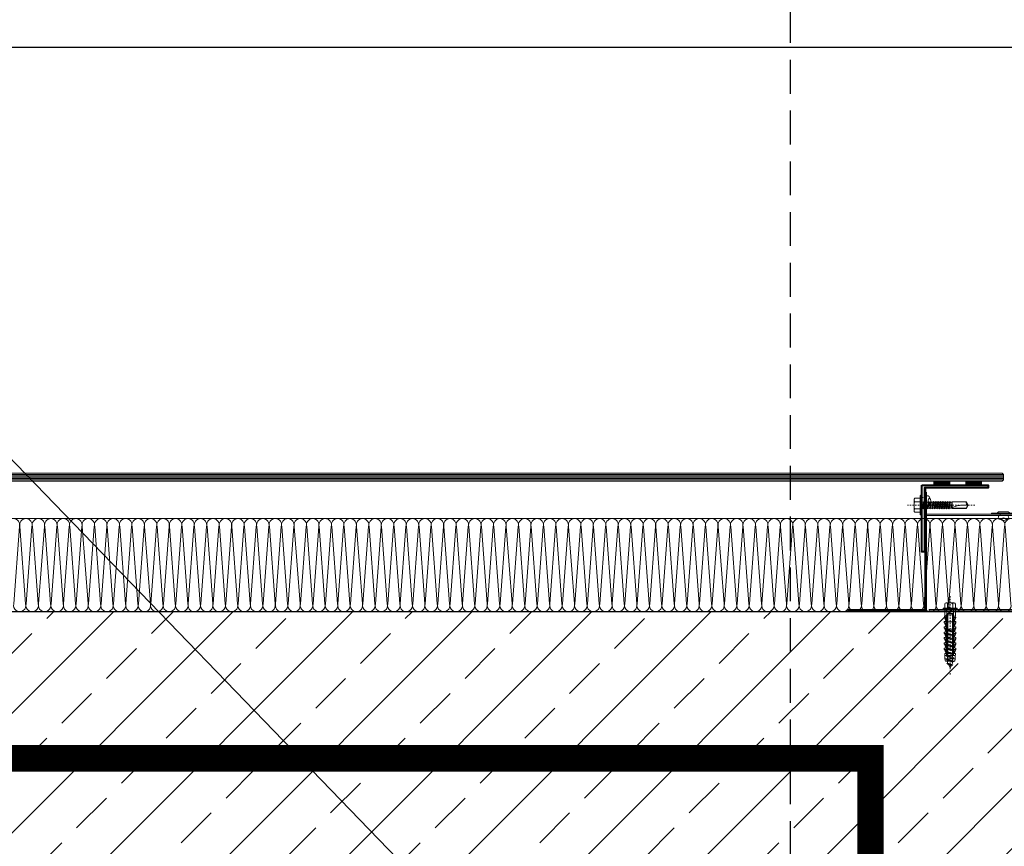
# Model space of a CAD drawing. Header units: millimetres. Extents: x -1256 to 4744, y -2264 to 706.
# Tile 17 of 62: x -131 to -57, y 182 to 244. Entities that reach past the tile are written whole.
import ezdxf
from ezdxf import colors
from ezdxf.entities.mleader import LeaderData, LeaderLine
from ezdxf.math import Vec2, Vec3

# ---------------------------------------------------------------- set-up
doc = ezdxf.new("R2010")
doc.units = ezdxf.units.MM
doc.header["$LTSCALE"] = 0.2
for name, pattern in [('03b018', [5.4, 2.16, -3.24]), ('10b018', [3.33, 2.16, -0.54, 0.09, -0.54]), ('DASHED', [19.05, 12.7, -6.35]), ('DASHEDX2', [1.5, 1, -0.5])]:
    doc.linetypes.add(name, pattern=pattern)
for name, color, linetype, lineweight in [('_MB_ocieplenie_0.09', 252, 'Continuous', 9), ('A-KOMENTWYM - DETAL', 30, 'Continuous', 5), ('ST_AE_GLAS_szraf', 252, 'Continuous', 0), ('ST_AE_GLAS_widok', 142, 'Continuous', 9), ('ST_AE_SYST_cienka', 27, 'Continuous', 15), ('ST_AE_SYST_szraf', 252, 'Continuous', 0), ('ST_AF_SHET', 7, 'Continuous', 0), ('ST_AF_SHET_cienka', 55, 'Continuous', 15), ('ST_SB_STEL', 7, 'Continuous', 0), ('ST_SF_FRAM', 7, 'Continuous', 0), ('ST_SF_FRAM_gruba', 132, 'Continuous', 40), ('ST_SJ_JOIN', 7, 'Continuous', 0), ('ST_SJ_JOIN_cienka', 57, 'Continuous', 15), ('ST_SJ_JOIN_przerywane', 9, '03b018', 5), ('ST_SJ_JOIN_szraf', 252, 'Continuous', 5)]:
    doc.layers.add(name, color=color, linetype=linetype, lineweight=lineweight)
doc.layers.add('_p.poż.', color=7, linetype='Continuous', true_color=0xf20000)
doc.layers.add('_pomoc', color=15, linetype='Continuous', plot=False)
doc.layers.add('A-opis', color=7, linetype='Continuous')
doc.layers.add('A-ściany', color=140, linetype='Continuous')
doc.layers.add('ST_SJ_JOIN_osie', color=1, linetype='10b018', lineweight=0, plot=False)
doc.styles.add('Arch-Dim', font='romans.shx', dxfattribs={"width": 0.75})
doc.styles.add('TXT', font='romans.shx', dxfattribs={"width": 0.7})
doc.dimstyles.new('1-50', dxfattribs={"dimtxt": 12, "dimasz": 8, "dimexe": 3, "dimexo": 0, "dimgap": 2, "dimtad": 1, "dimrnd": 0.5, "dimzin": 12, "dimdsep": 46, "dimtxsty": 'TXT', "dimblk": 'OBLIQUE', "dimcen": 0.125, "dimdle": 2, "dimclrd": 256, "dimclre": 256, "dimclrt": 7, "dimazin": 0, "dimtfac": 1, "dimtix": 1, "dimtmove": 1, "dimatfit": 2, "dimfxl": 3, "dimfxlon": 1, "dimtvp": 10, "dimtolj": 1, "dimtzin": 0, "dimarcsym": 0})

# ---------------------------------------------------------------- blocks, each defined once
blk = doc.blocks.new('_Oblique')
at = {"color": 0, "linetype": 'ByBlock', "lineweight": -2}
blk.add_line((-0.5, -0.5), (0.5, 0.5), dxfattribs=at)
blk = doc.blocks.new('*D6')
at = {"layer": 'A-KOMENTWYM - DETAL', "lineweight": -2}
for p, q in [((-430.9, 239.378), (-430.9, 245.378)), ((-43.5, 239.378), (-43.5, 245.378)), ((-432.9, 242.378), (-41.5, 242.378))]:
    blk.add_line(p, q, dxfattribs=at)
at = {"layer": 'Defpoints', "color": 0}
for p in [(-43.5, 242.378), (-430.9, 210.297), (-43.5, 210.356)]:
    blk.add_point(p, dxfattribs=at)
at = {"layer": 'A-KOMENTWYM - DETAL', "lineweight": -2, "xscale": 8, "yscale": 8, "zscale": 8, "rotation": 180}
blk.add_blockref('_Oblique', (-430.9, 242.378), dxfattribs=at)
at = {"layer": 'A-KOMENTWYM - DETAL', "lineweight": -2, "xscale": 8, "yscale": 8, "zscale": 8}
blk.add_blockref('_Oblique', (-43.5, 242.378), dxfattribs=at)
at = {"layer": 'A-KOMENTWYM - DETAL', "color": 7, "insert": (-237.2, 250.378), "char_height": 12, "attachment_point": 5, "style": 'TXT'}
blk.add_mtext('\\A1;387.5', dxfattribs=at)
blk = doc.blocks.new('_Dot')
at = {"color": 0, "linetype": 'ByBlock', "lineweight": -2}
blk.add_line((-0.5, 0), (-1, 0), dxfattribs=at)
at = {"color": 0, "linetype": 'ByBlock', "const_width": 0.5}
blk.add_lwpolyline([(-0.25, 0, 1), (0.25, 0, 1)], format="xyb", close=True, dxfattribs=at)
blk = doc.blocks.new('*U371')
at = {"layer": '_MB_ocieplenie_0.09', "flags": 128}
for points in [[(-4267.3, 31, 0.505403), (-4286.4, 5.1), (-4268.1, -242, -1.345402), (-4306.4, -242), (-4288.2, 5.1, 0.505403), (-4307.3, 31)], [(-4227.3, 31, 0.505403), (-4246.4, 5.1), (-4228.1, -242, -1.345402), (-4266.4, -242), (-4248.2, 5.1, 0.505403), (-4267.3, 31)], [(-4187.3, 31, 0.505403), (-4206.4, 5.1), (-4188.1, -242, -1.345402), (-4226.4, -242), (-4208.2, 5.1, 0.505403), (-4227.3, 31)], [(-4147.3, 31, 0.505403), (-4166.4, 5.1), (-4148.1, -242, -1.345402), (-4186.4, -242), (-4168.2, 5.1, 0.505403), (-4187.3, 31)], [(-4107.3, 31, 0.505403), (-4126.4, 5.1), (-4108.1, -242, -1.345402), (-4146.4, -242), (-4128.2, 5.1, 0.505403), (-4147.3, 31)], [(-4067.3, 31, 0.505403), (-4086.4, 5.1), (-4068.1, -242, -1.345402), (-4106.4, -242), (-4088.2, 5.1, 0.505403), (-4107.3, 31)], [(-4027.3, 31, 0.505403), (-4046.4, 5.1), (-4028.1, -242, -1.345402), (-4066.4, -242), (-4048.2, 5.1, 0.505403), (-4067.3, 31)], [(-3987.3, 31, 0.505403), (-4006.4, 5.1), (-3988.1, -242, -1.345402), (-4026.4, -242), (-4008.2, 5.1, 0.505403), (-4027.3, 31)], [(-3947.3, 31, 0.505403), (-3966.4, 5.1), (-3948.1, -242, -1.345402), (-3986.4, -242), (-3968.2, 5.1, 0.505403), (-3987.3, 31)], [(-3907.3, 31, 0.505403), (-3926.4, 5.1), (-3908.1, -242, -1.345402), (-3946.4, -242), (-3928.2, 5.1, 0.505403), (-3947.3, 31)], [(-3867.3, 31, 0.505403), (-3886.4, 5.1), (-3868.1, -242, -1.345402), (-3906.4, -242), (-3888.2, 5.1, 0.505403), (-3907.3, 31)], [(-3827.3, 31, 0.505403), (-3846.4, 5.1), (-3828.1, -242, -1.345402), (-3866.4, -242), (-3848.2, 5.1, 0.505403), (-3867.3, 31)], [(-3787.3, 31, 0.505403), (-3806.4, 5.1), (-3788.1, -242, -1.345402), (-3826.4, -242), (-3808.2, 5.1, 0.505403), (-3827.3, 31)], [(-3747.3, 31, 0.505403), (-3766.4, 5.1), (-3748.1, -242, -1.345402), (-3786.4, -242), (-3768.2, 5.1, 0.505403), (-3787.3, 31)], [(-3707.3, 31, 0.505403), (-3726.4, 5.1), (-3708.1, -242, -1.345402), (-3746.4, -242), (-3728.2, 5.1, 0.505403), (-3747.3, 31)], [(-3667.3, 31, 0.505403), (-3686.4, 5.1), (-3668.1, -242, -1.345402), (-3706.4, -242), (-3688.2, 5.1, 0.505403), (-3707.3, 31)], [(-3627.3, 31, 0.505403), (-3646.4, 5.1), (-3628.1, -242, -1.345402), (-3666.4, -242), (-3648.2, 5.1, 0.505403), (-3667.3, 31)], [(-3587.3, 31, 0.505403), (-3606.4, 5.1), (-3588.1, -242, -1.345402), (-3626.4, -242), (-3608.2, 5.1, 0.505403), (-3627.3, 31)], [(-3547.3, 31, 0.505403), (-3566.4, 5.1), (-3548.1, -242, -1.345402), (-3586.4, -242), (-3568.2, 5.1, 0.505403), (-3587.3, 31)], [(-3507.3, 31, 0.505403), (-3526.4, 5.1), (-3508.1, -242, -1.345402), (-3546.4, -242), (-3528.2, 5.1, 0.505403), (-3547.3, 31)], [(-3467.3, 31, 0.505403), (-3486.4, 5.1), (-3468.1, -242, -1.345402), (-3506.4, -242), (-3488.2, 5.1, 0.505403), (-3507.3, 31)], [(-3427.3, 31, 0.505403), (-3446.4, 5.1), (-3428.1, -242, -1.345402), (-3466.4, -242), (-3448.2, 5.1, 0.505403), (-3467.3, 31)], [(-3387.3, 31, 0.505403), (-3406.4, 5.1), (-3388.1, -242, -1.345402), (-3426.4, -242), (-3408.2, 5.1, 0.505403), (-3427.3, 31)], [(-3347.3, 31, 0.505403), (-3366.4, 5.1), (-3348.1, -242, -1.345402), (-3386.4, -242), (-3368.2, 5.1, 0.505403), (-3387.3, 31)], [(-3307.3, 31, 0.505403), (-3326.4, 5.1), (-3308.1, -242, -1.345402), (-3346.4, -242), (-3328.2, 5.1, 0.505403), (-3347.3, 31)], [(-3267.3, 31, 0.505403), (-3286.4, 5.1), (-3268.1, -242, -1.345402), (-3306.4, -242), (-3288.2, 5.1, 0.505403), (-3307.3, 31)], [(-3227.3, 31, 0.505403), (-3246.4, 5.1), (-3228.1, -242, -1.345402), (-3266.4, -242), (-3248.2, 5.1, 0.505403), (-3267.3, 31)], [(-3187.3, 31, 0.505403), (-3206.4, 5.1), (-3188.1, -242, -1.345402), (-3226.4, -242), (-3208.2, 5.1, 0.505403), (-3227.3, 31)], [(-3147.3, 31, 0.505403), (-3166.4, 5.1), (-3148.1, -242, -1.345402), (-3186.4, -242), (-3168.2, 5.1, 0.505403), (-3187.3, 31)], [(-3107.3, 31, 0.505403), (-3126.4, 5.1), (-3108.1, -242, -1.345402), (-3146.4, -242), (-3128.2, 5.1, 0.505403), (-3147.3, 31)], [(-3067.3, 31, 0.505403), (-3086.4, 5.1), (-3068.1, -242, -1.345402), (-3106.4, -242), (-3088.2, 5.1, 0.505403), (-3107.3, 31)], [(-3027.3, 31, 0.505403), (-3046.4, 5.1), (-3028.1, -242, -1.345402), (-3066.4, -242), (-3048.2, 5.1, 0.505403), (-3067.3, 31)], [(-2987.3, 31, 0.505403), (-3006.4, 5.1), (-2988.1, -242, -1.345402), (-3026.4, -242), (-3008.2, 5.1, 0.505403), (-3027.3, 31)], [(-2947.3, 31, 0.505403), (-2966.4, 5.1), (-2948.1, -242, -1.345402), (-2986.4, -242), (-2968.2, 5.1, 0.505403), (-2987.3, 31)], [(-2907.3, 31, 0.505403), (-2926.4, 5.1), (-2908.1, -242, -1.345402), (-2946.4, -242), (-2928.2, 5.1, 0.505403), (-2947.3, 31)], [(-2867.3, 31, 0.505403), (-2886.4, 5.1), (-2868.1, -242, -1.345402), (-2906.4, -242), (-2888.2, 5.1, 0.505403), (-2907.3, 31)], [(-2827.3, 31, 0.505403), (-2846.4, 5.1), (-2828.1, -242, -1.345402), (-2866.4, -242), (-2848.2, 5.1, 0.505403), (-2867.3, 31)], [(-2787.3, 31, 0.505403), (-2806.4, 5.1), (-2788.1, -242, -1.345402), (-2826.4, -242), (-2808.2, 5.1, 0.505403), (-2827.3, 31)], [(-2747.3, 31, 0.505403), (-2766.4, 5.1), (-2748.1, -242, -1.345402), (-2786.4, -242), (-2768.2, 5.1, 0.505403), (-2787.3, 31)], [(-2707.3, 31, 0.505403), (-2726.4, 5.1), (-2708.1, -242, -1.345402), (-2746.4, -242), (-2728.2, 5.1, 0.505403), (-2747.3, 31)], [(-2667.3, 31, 0.505403), (-2686.4, 5.1), (-2668.1, -242, -1.345402), (-2706.4, -242), (-2688.2, 5.1, 0.505403), (-2707.3, 31)], [(-2627.3, 31, 0.505403), (-2646.4, 5.1), (-2628.1, -242, -1.345402), (-2666.4, -242), (-2648.2, 5.1, 0.505403), (-2667.3, 31)], [(-2587.3, 31, 0.505403), (-2606.4, 5.1), (-2588.1, -242, -1.345402), (-2626.4, -242), (-2608.2, 5.1, 0.505403), (-2627.3, 31)], [(-2547.3, 31, 0.505403), (-2566.4, 5.1), (-2548.1, -242, -1.345402), (-2586.4, -242), (-2568.2, 5.1, 0.505403), (-2587.3, 31)], [(-2507.3, 31, 0.505403), (-2526.4, 5.1), (-2508.1, -242, -1.345402), (-2546.4, -242), (-2528.2, 5.1, 0.505403), (-2547.3, 31)], [(-2467.3, 31, 0.505403), (-2486.4, 5.1), (-2468.1, -242, -1.345402), (-2506.4, -242), (-2488.2, 5.1, 0.505403), (-2507.3, 31)], [(-2427.3, 31, 0.505403), (-2446.4, 5.1), (-2428.1, -242, -1.345402), (-2466.4, -242), (-2448.2, 5.1, 0.505403), (-2467.3, 31)], [(-2387.3, 31, 0.505403), (-2406.4, 5.1), (-2388.1, -242, -1.345402), (-2426.4, -242), (-2408.2, 5.1, 0.505403), (-2427.3, 31)], [(-2347.3, 31, 0.505403), (-2366.4, 5.1), (-2348.1, -242, -1.345402), (-2386.4, -242), (-2368.2, 5.1, 0.505403), (-2387.3, 31)], [(-2307.3, 31, 0.505403), (-2326.4, 5.1), (-2308.1, -242, -1.345402), (-2346.4, -242), (-2328.2, 5.1, 0.505403), (-2347.3, 31)], [(-2267.3, 31, 0.505403), (-2286.4, 5.1), (-2268.1, -242, -1.345402), (-2306.4, -242), (-2288.2, 5.1, 0.505403), (-2307.3, 31)], [(-2227.3, 31, 0.505403), (-2246.4, 5.1), (-2228.1, -242, -1.345402), (-2266.4, -242), (-2248.2, 5.1, 0.505403), (-2267.3, 31)], [(-2187.3, 31, 0.505403), (-2206.4, 5.1), (-2188.1, -242, -1.345402), (-2226.4, -242), (-2208.2, 5.1, 0.505403), (-2227.3, 31)], [(-2147.3, 31, 0.505403), (-2166.4, 5.1), (-2148.1, -242, -1.345402), (-2186.4, -242), (-2168.2, 5.1, 0.505403), (-2187.3, 31)], [(-2107.3, 31, 0.505403), (-2126.4, 5.1), (-2108.1, -242, -1.345402), (-2146.4, -242), (-2128.2, 5.1, 0.505403), (-2147.3, 31)], [(-2067.3, 31, 0.505403), (-2086.4, 5.1), (-2068.1, -242, -1.345402), (-2106.4, -242), (-2088.2, 5.1, 0.505403), (-2107.3, 31)], [(-2027.3, 31, 0.505403), (-2046.4, 5.1), (-2028.1, -242, -1.345402), (-2066.4, -242), (-2048.2, 5.1, 0.505403), (-2067.3, 31)], [(-1987.3, 31, 0.505403), (-2006.4, 5.1), (-1988.1, -242, -1.345402), (-2026.4, -242), (-2008.2, 5.1, 0.505403), (-2027.3, 31)], [(-1947.3, 31, 0.505403), (-1966.4, 5.1), (-1948.1, -242, -1.345402), (-1986.4, -242), (-1968.2, 5.1, 0.505403), (-1987.3, 31)], [(-1907.3, 31, 0.505403), (-1926.4, 5.1), (-1908.1, -242, -1.345402), (-1946.4, -242), (-1928.2, 5.1, 0.505403), (-1947.3, 31)], [(-1867.3, 31, 0.505403), (-1886.4, 5.1), (-1868.1, -242, -1.345402), (-1906.4, -242), (-1888.2, 5.1, 0.505403), (-1907.3, 31)], [(-1827.3, 31, 0.505403), (-1846.4, 5.1), (-1828.1, -242, -1.345402), (-1866.4, -242), (-1848.2, 5.1, 0.505403), (-1867.3, 31)], [(-1787.3, 31, 0.505403), (-1806.4, 5.1), (-1788.1, -242, -1.345402), (-1826.4, -242), (-1808.2, 5.1, 0.505403), (-1827.3, 31)], [(-1747.3, 31, 0.505403), (-1766.4, 5.1), (-1748.1, -242, -1.345402), (-1786.4, -242), (-1768.2, 5.1, 0.505403), (-1787.3, 31)], [(-1707.3, 31, 0.505403), (-1726.4, 5.1), (-1708.1, -242, -1.345402), (-1746.4, -242), (-1728.2, 5.1, 0.505403), (-1747.3, 31)], [(-1667.3, 31, 0.505403), (-1686.4, 5.1), (-1668.1, -242, -1.345402), (-1706.4, -242), (-1688.2, 5.1, 0.505403), (-1707.3, 31)], [(-1627.3, 31, 0.505403), (-1646.4, 5.1), (-1628.1, -242, -1.345402), (-1666.4, -242), (-1648.2, 5.1, 0.505403), (-1667.3, 31)], [(-1587.3, 31, 0.505403), (-1606.4, 5.1), (-1588.1, -242, -1.345402), (-1626.4, -242), (-1608.2, 5.1, 0.505403), (-1627.3, 31)], [(-1547.3, 31, 0.505403), (-1566.4, 5.1), (-1548.1, -242, -1.345402), (-1586.4, -242), (-1568.2, 5.1, 0.505403), (-1587.3, 31)], [(-1507.3, 31, 0.505403), (-1526.4, 5.1), (-1508.1, -242, -1.345402), (-1546.4, -242), (-1528.2, 5.1, 0.505403), (-1547.3, 31)], [(-1467.3, 31, 0.505403), (-1486.4, 5.1), (-1468.1, -242, -1.345402), (-1506.4, -242), (-1488.2, 5.1, 0.505403), (-1507.3, 31)], [(-1427.3, 31, 0.505403), (-1446.4, 5.1), (-1428.1, -242, -1.345402), (-1466.4, -242), (-1448.2, 5.1, 0.505403), (-1467.3, 31)], [(-1387.3, 31, 0.505403), (-1406.4, 5.1), (-1388.1, -242, -1.345402), (-1426.4, -242), (-1408.2, 5.1, 0.505403), (-1427.3, 31)], [(-1347.3, 31, 0.505403), (-1366.4, 5.1), (-1348.1, -242, -1.345402), (-1386.4, -242), (-1368.2, 5.1, 0.505403), (-1387.3, 31)], [(-1307.3, 31, 0.505403), (-1326.4, 5.1), (-1308.1, -242, -1.345402), (-1346.4, -242), (-1328.2, 5.1, 0.505403), (-1347.3, 31)], [(-1267.3, 31, 0.505403), (-1286.4, 5.1), (-1268.1, -242, -1.345402), (-1306.4, -242), (-1288.2, 5.1, 0.505403), (-1307.3, 31)], [(-1227.3, 31, 0.505403), (-1246.4, 5.1), (-1228.1, -242, -1.345402), (-1266.4, -242), (-1248.2, 5.1, 0.505403), (-1267.3, 31)], [(-1187.3, 31, 0.505403), (-1206.4, 5.1), (-1188.1, -242, -1.345402), (-1226.4, -242), (-1208.2, 5.1, 0.505403), (-1227.3, 31)], [(-1147.3, 31, 0.505403), (-1166.4, 5.1), (-1148.1, -242, -1.345402), (-1186.4, -242), (-1168.2, 5.1, 0.505403), (-1187.3, 31)], [(-1107.3, 31, 0.505403), (-1126.4, 5.1), (-1108.1, -242, -1.345402), (-1146.4, -242), (-1128.2, 5.1, 0.505403), (-1147.3, 31)]]:
    blk.add_lwpolyline(points, format="xyb", dxfattribs=at)
blk = doc.blocks.new('nit_5x12__L-1.8')
at = {"layer": 'ST_SJ_JOIN_cienka'}
blk.add_lwpolyline([(-4.75, 0), (4.75, 0, 0.12691), (3.62, 1.13), (-3.62, 1.13, 0.114214)], format="xyb", close=True, dxfattribs=at)
blk.add_lwpolyline([(-4.75, 0), (4.75, 0, 0.12691), (3.62, 1.13), (-3.62, 1.13, 0.114214)], format="xyb", close=True, dxfattribs=at)
blk.add_lwpolyline([(-3.26, -1.8), (3.26, -1.8)], dxfattribs=at)
blk.add_lwpolyline([(-3.26, -1.8), (3.26, -1.8)], dxfattribs=at)
blk.add_lwpolyline([(2.3, -4.7, 0.507087), (-2.3, -4.7)], format="xyb", dxfattribs=at)
blk.add_lwpolyline([(2.3, -4.7, 0.507087), (-2.3, -4.7)], format="xyb", dxfattribs=at)
for centre, radius, start, end in [((-2.3, -3.09), 1.61, 126.67371, 269.99999), ((-2.3, -3.09), 1.61, 126.67371, 269.99999), ((0, -1.82), 3.69, 231.38179, 308.6182), ((0, -1.82), 3.69, 231.38179, 308.6182), ((2.3, -3.09), 1.61, 270.00001, 53.32629), ((2.3, -3.09), 1.61, 270.00001, 53.32629)]:
    blk.add_arc(centre, radius, start, end, dxfattribs=at)
at = {"layer": 'ST_SJ_JOIN_przerywane', "ltscale": 0.1}
blk.add_lwpolyline([(-2.5, -1.8), (2.5, -1.8), (2.5, 0), (-2.5, 0)], close=True, dxfattribs=at)
blk.add_lwpolyline([(-2.5, -1.8), (2.5, -1.8), (2.5, 0), (-2.5, 0)], close=True, dxfattribs=at)
blk = doc.blocks.new('nit_5x12__L-3')
at = {"layer": 'ST_SJ_JOIN_cienka'}
blk.add_lwpolyline([(0, -4.75), (0, 4.75, 0.12691), (-1.13, 3.62), (-1.13, -3.62, 0.114214)], format="xyb", close=True, dxfattribs=at)
blk.add_lwpolyline([(0, -4.75), (0, 4.75, 0.12691), (-1.13, 3.62), (-1.13, -3.62, 0.114214)], format="xyb", close=True, dxfattribs=at)
blk.add_lwpolyline([(3, -3.26), (3, 3.26)], dxfattribs=at)
blk.add_lwpolyline([(3, -3.26), (3, 3.26)], dxfattribs=at)
blk.add_lwpolyline([(5.9, 2.3, 0.507087), (5.9, -2.3)], format="xyb", dxfattribs=at)
blk.add_lwpolyline([(5.9, 2.3, 0.507087), (5.9, -2.3)], format="xyb", dxfattribs=at)
for centre, radius, start, end in [((4.29, 2.3), 1.61, 0.00001, 143.32629), ((4.29, 2.3), 1.61, 0.00001, 143.32629), ((3.02, 0), 3.69, 321.38179, 38.6182), ((3.02, 0), 3.69, 321.38179, 38.6182), ((4.29, -2.3), 1.61, 216.67371, 359.99999), ((4.29, -2.3), 1.61, 216.67371, 359.99999)]:
    blk.add_arc(centre, radius, start, end, dxfattribs=at)
at = {"layer": 'ST_SJ_JOIN_przerywane', "ltscale": 0.1}
blk.add_lwpolyline([(3, -2.5), (3, 2.5), (0, 2.5), (0, -2.5)], close=True, dxfattribs=at)
blk.add_lwpolyline([(3, -2.5), (3, 2.5), (0, 2.5), (0, -2.5)], close=True, dxfattribs=at)
blk = doc.blocks.new('OA.02_rzut')
at = {"layer": 'ST_AF_SHET_cienka'}
for points in [[(8, 24.8), (-9.8, 24.8, 0.414214), (-11.8, 22.8), (-11.8, -4, -0.414214), (-13, -5.2), (-263.2, -5.2, -0.414214), (-264.4, -4), (-264.4, 87.41), (-265.2, 87.41), (-265.2, -4, 0.414214), (-263.2, -6), (-13, -6, 0.414214), (-11, -4), (-11, 22.8, -0.414214), (-9.8, 24), (8, 24)], [(56.5, 25.8), (-11.8, 25.8), (-11.8, 24.8), (56.5, 24.8, -0.414214), (57.5, 23.8), (57.5, 5.8), (58.5, 5.8), (58.5, 23.8, 0.414214)]]:
    blk.add_lwpolyline(points, format="xyb", close=True, dxfattribs=at)
at = {"layer": 'ST_SJ_JOIN', "xscale": -1, "rotation": 179.9999999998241}
blk.add_blockref('nit_5x12__L-1.8', (-0.9, 24), dxfattribs=at)
at = {"layer": 'ST_SJ_JOIN', "rotation": 180}
blk.add_blockref('nit_5x12__L-3', (60.5, 14.8), dxfattribs=at)
blk = doc.blocks.new('wkret_samowiercacy_JT2-12_5.5x35')
at = {"layer": 'ST_SJ_JOIN_cienka'}
for p, q in [((-35, 0), (-33.62, 2.56)), ((-35, 0), (-33.62, -2.56)), ((-33.62, 2.56), (-22.88, 2.56)), ((-22.63, 2.25), (-23.52, 2.25)), ((-22.29, 2.25), (-22.88, 2.56)), ((-20.85, 2.25), (-22.29, 2.25)), ((-20.85, 2.25), (-20.32, 2.75)), ((-19.97, 2.25), (-20.32, 2.75)), ((-19.08, 2.25), (-19.97, 2.25)), ((-19.08, 2.25), (-18.55, 2.75)), ((-18.19, 2.25), (-18.55, 2.75)), ((-17.3, 2.25), (-18.19, 2.25)), ((-17.3, 2.25), (-16.77, 2.75)), ((-16.42, 2.25), (-16.77, 2.75)), ((-15.53, 2.25), (-16.42, 2.25)), ((-15.53, 2.25), (-15, 2.75)), ((-14.64, 2.25), (-15, 2.75)), ((-13.76, 2.25), (-14.64, 2.25)), ((-13.76, 2.25), (-13.22, 2.75)), ((-12.87, 2.25), (-13.22, 2.75)), ((-11.98, 2.25), (-12.87, 2.25)), ((-11.98, 2.25), (-11.45, 2.75)), ((-11.09, 2.25), (-11.45, 2.75)), ((-10.21, 2.25), (-11.09, 2.25)), ((-10.21, 2.25), (-9.68, 2.75)), ((-9.32, 2.25), (-9.68, 2.75)), ((-8.43, 2.25), (-9.32, 2.25)), ((-8.43, 2.25), (-7.9, 2.75)), ((-7.54, 2.25), (-7.9, 2.75)), ((-6.66, 2.25), (-7.54, 2.25)), ((-6.66, 2.25), (-6.13, 2.75)), ((-5.77, 2.25), (-6.13, 2.75)), ((-4.88, 2.25), (-5.77, 2.25)), ((-4.88, 2.25), (-4.35, 2.75)), ((-3.99, 2.25), (-4.35, 2.75)), ((-3.11, 2.25), (-3.99, 2.25)), ((-3.11, 2.25), (-2.58, 2.75)), ((-2.22, 2.25), (-2.58, 2.75)), ((-1.33, 2.25), (-2.22, 2.25)), ((-1.33, 2.25), (-0.8, 2.75)), ((-0.44, 2.25), (-0.8, 2.75)), ((0, 2.25), (-0.44, 2.25)), ((5.78, 3.97), (5.78, -3.97)), ((-33.62, -2.56), (-22.88, -2.55)), ((-22.29, -2.25), (-22.88, -2.55)), ((-21.63, -2.25), (-22.29, -2.25)), ((-21.28, -2.75), (-21.63, -2.25)), ((-21.28, -2.75), (-20.75, -2.25)), ((-19.86, -2.25), (-20.75, -2.25)), ((-19.5, -2.75), (-19.86, -2.25)), ((-19.5, -2.75), (-18.97, -2.25)), ((-18.08, -2.25), (-18.97, -2.25)), ((-17.73, -2.75), (-18.08, -2.25)), ((-17.73, -2.75), (-17.2, -2.25)), ((-16.31, -2.25), (-17.2, -2.25)), ((-15.95, -2.75), (-16.31, -2.25)), ((-15.95, -2.75), (-15.42, -2.25)), ((-14.53, -2.25), (-15.42, -2.25)), ((-14.18, -2.75), (-14.53, -2.25)), ((-14.18, -2.75), (-13.65, -2.25)), ((-12.76, -2.25), (-13.65, -2.25)), ((-12.4, -2.75), (-12.76, -2.25)), ((-12.4, -2.75), (-11.87, -2.25)), ((-10.98, -2.25), (-11.87, -2.25)), ((-10.63, -2.75), (-10.98, -2.25)), ((-10.63, -2.75), (-10.1, -2.25)), ((-9.21, -2.25), (-10.1, -2.25)), ((-8.85, -2.75), (-9.21, -2.25)), ((-8.85, -2.75), (-8.32, -2.25)), ((-7.44, -2.25), (-8.32, -2.25)), ((-7.08, -2.75), (-7.44, -2.25)), ((-7.08, -2.75), (-6.55, -2.25)), ((-5.66, -2.25), (-6.55, -2.25)), ((-5.3, -2.75), (-5.66, -2.25)), ((-5.3, -2.75), (-4.77, -2.25)), ((-3.89, -2.25), (-4.77, -2.25)), ((-3.53, -2.75), (-3.89, -2.25)), ((-3.53, -2.75), (-3, -2.25)), ((-2.11, -2.25), (-3, -2.25)), ((-1.75, -2.75), (-2.11, -2.25)), ((-1.75, -2.75), (-1.22, -2.25)), ((0, -2.25), (-1.22, -2.25))]:
    blk.add_line(p, q, dxfattribs=at)
blk.add_lwpolyline([(0, -7.25), (1.28, -7.25), (1.28, 7.25), (0, 7.25)], close=True, dxfattribs=at)
blk.add_lwpolyline([(1.28, -2.65), (5.32, -2.65, -0.343146), (5.32, -5.29), (1.28, -5.29), (1.28, 5.29), (5.32, 5.29, -0.343146), (5.32, 2.65), (1.28, 2.65)], format="xyb", dxfattribs=at)
blk.add_arc((-2.16, 0), 7.94, 340.52877, 19.47123, dxfattribs=at)
at = {"layer": 'ST_SJ_JOIN_osie'}
blk.add_line((-40, 0), (10.78, 0), dxfattribs=at)
at = {"layer": 'ST_SJ_JOIN_szraf'}
for p, q in [((-34.66, -0.05), (-33.45, 2.25)), ((-33.45, 2.25), (-33.62, 2.56)), ((-33.45, 2.25), (-22.29, 2.25)), ((-22.88, -2.55), (-21.87, 2.25)), ((-22.09, 2.14), (-22.88, -2.55)), ((-22.88, -2.55), (-22.32, 2.03)), ((-22.88, -2.55), (-22.6, 1.91)), ((-22.88, -2.55), (-22.88, 1.78)), ((-21.63, -2.25), (-20.85, 2.25)), ((-21.28, -2.75), (-20.32, 2.75)), ((-20.75, -2.25), (-19.97, 2.25)), ((-19.86, -2.25), (-19.08, 2.25)), ((-19.5, -2.75), (-18.55, 2.75)), ((-18.97, -2.25), (-18.19, 2.25)), ((-18.08, -2.25), (-17.3, 2.25)), ((-17.73, -2.75), (-16.77, 2.75)), ((-17.2, -2.25), (-16.42, 2.25)), ((-16.31, -2.25), (-15.53, 2.25)), ((-15.95, -2.75), (-15, 2.75)), ((-15.42, -2.25), (-14.64, 2.25)), ((-14.53, -2.25), (-13.76, 2.25)), ((-14.18, -2.75), (-13.22, 2.75)), ((-13.65, -2.25), (-12.87, 2.25)), ((-12.76, -2.25), (-11.98, 2.25)), ((-12.4, -2.75), (-11.45, 2.75)), ((-11.87, -2.25), (-11.09, 2.25)), ((-10.98, -2.25), (-10.21, 2.25)), ((-10.63, -2.75), (-9.68, 2.75)), ((-10.1, -2.25), (-9.32, 2.25)), ((-9.21, -2.25), (-8.43, 2.25)), ((-8.85, -2.75), (-7.9, 2.75)), ((-8.32, -2.25), (-7.54, 2.25)), ((-7.44, -2.25), (-6.66, 2.25)), ((-7.08, -2.75), (-6.13, 2.75)), ((-6.55, -2.25), (-5.77, 2.25)), ((-5.66, -2.25), (-4.88, 2.25)), ((-5.3, -2.75), (-4.35, 2.75)), ((-4.77, -2.25), (-3.99, 2.25)), ((-3.89, -2.25), (-3.11, 2.25)), ((-3.53, -2.75), (-2.58, 2.75)), ((-3, -2.25), (-2.22, 2.25)), ((-2.11, -2.25), (-1.33, 2.25)), ((-1.75, -2.75), (-0.8, 2.75)), ((-1.22, -2.25), (-0.44, 2.25))]:
    blk.add_line(p, q, dxfattribs=at)
for centre, radius, start, end in [((-32.2, 23.14), 23.31, 263.11113, 296.33116), ((-35.14, -1.73), 1.73, 331.47195, 85.22178)]:
    blk.add_arc(centre, radius, start, end, dxfattribs=at)
blk = doc.blocks.new('SA.02_rzut')
at = {"layer": 'ST_AE_SYST_szraf'}
h = blk.add_hatch(dxfattribs=at)
h.set_pattern_fill('ANSI37', color=256, scale=0.25)
h.set_pattern_definition([(45, (-488652.4619, 545374.10935), (-0.5612660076, 0.5612660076), []), (135, (-488652.4619, 545374.10935), (-0.5612660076, -0.5612660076), [])])
h.paths.add_polyline_path([(8, 0), (8, -3), (20, -3), (20, 0)])
h = blk.add_hatch(dxfattribs=at)
h.set_pattern_fill('ANSI37', color=256, scale=0.25)
h.paths.add_polyline_path([(32, 0), (32, -3), (44, -3), (44, 0)])
at = {"layer": 'ST_AE_SYST_cienka'}
for points in [[(8, 0), (20, 0), (20, -3), (8, -3)], [(44, 0), (32, 0), (32, -3), (44, -3)]]:
    blk.add_lwpolyline(points, close=True, dxfattribs=at)
at = {"layer": 'ST_SF_FRAM_gruba'}
blk.add_lwpolyline([(-1, 0), (49, 0), (49, 2), (1, 2), (1, 50), (-1, 50), (-1, 0), (-1, 0), (-1, 0)], close=True, dxfattribs=at)
at = {"layer": 'ST_SJ_JOIN', "xscale": -1}
blk.add_blockref('wkret_samowiercacy_JT2-12_5.5x35', (-1, 15), dxfattribs=at)
blk = doc.blocks.new('wkret_5x45_DIN571')
at = {"layer": 'ST_SJ_JOIN_cienka'}
for p, q in [((-45, 0), (-43.02, 0.99)), ((-43.01, 0.97), (-42.9, 2.1)), ((-42.9, 2.1), (-42.27, 1.37)), ((-42.27, 1.37), (-41.35, 1.83)), ((-40.54, 1.83), (-41.35, 1.83)), ((-40.54, 1.83), (-40.2, 2.75)), ((-40.2, 2.75), (-39.54, 1.83)), ((-37.75, 1.83), (-39.54, 1.83)), ((-37.75, 1.83), (-37.41, 2.75)), ((-37.41, 2.75), (-36.75, 1.83)), ((-34.95, 1.83), (-36.75, 1.83)), ((-34.95, 1.83), (-34.61, 2.75)), ((-34.61, 2.75), (-33.96, 1.83)), ((-32.16, 1.83), (-33.96, 1.83)), ((-32.16, 1.83), (-31.82, 2.75)), ((-31.82, 2.75), (-31.17, 1.83)), ((-29.37, 1.83), (-31.17, 1.83)), ((-29.37, 1.83), (-29.03, 2.75)), ((-29.03, 2.75), (-28.37, 1.83)), ((-26.58, 1.83), (-28.37, 1.83)), ((-26.58, 1.83), (-26.24, 2.75)), ((-26.24, 2.75), (-25.58, 1.83)), ((-23.78, 1.83), (-25.58, 1.83)), ((-23.78, 1.83), (-23.44, 2.75)), ((-23.44, 2.75), (-22.79, 1.83)), ((-20.99, 1.83), (-22.79, 1.83)), ((-20.99, 1.83), (-20.65, 2.75)), ((-20.65, 2.75), (-19.99, 1.83)), ((-18.2, 1.83), (-19.99, 1.83)), ((-18.2, 1.83), (-17.86, 2.75)), ((-17.86, 2.75), (-17.2, 1.83)), ((-15.85, 1.83), (-17.2, 1.83)), ((-15.85, 2), (-15.35, 2.5)), ((-15.85, -2), (-15.85, 2)), ((-15.35, 2.5), (0, 2.5)), ((2.98, 4), (0, 4)), ((0, -4), (0, 4)), ((2.98, 2), (0, 2)), ((3.88, -3), (3.88, 3)), ((-45, 0), (-42.42, -1.29)), ((-41.66, -2.46), (-42.42, -1.29)), ((-41.43, -1.79), (-41.66, -2.46)), ((-41.43, -1.79), (-41.35, -1.83)), ((-39.37, -1.83), (-41.35, -1.83)), ((-38.71, -2.75), (-39.37, -1.83)), ((-38.37, -1.83), (-38.71, -2.75)), ((-36.57, -1.83), (-38.37, -1.83)), ((-35.92, -2.75), (-36.57, -1.83)), ((-35.58, -1.83), (-35.92, -2.75)), ((-33.78, -1.83), (-35.58, -1.83)), ((-33.12, -2.75), (-33.78, -1.83)), ((-32.78, -1.83), (-33.12, -2.75)), ((-30.99, -1.83), (-32.78, -1.83)), ((-30.33, -2.75), (-30.99, -1.83)), ((-29.99, -1.83), (-30.33, -2.75)), ((-28.19, -1.83), (-29.99, -1.83)), ((-27.54, -2.75), (-28.19, -1.83)), ((-27.2, -1.83), (-27.54, -2.75)), ((-25.4, -1.83), (-27.2, -1.83)), ((-24.74, -2.75), (-25.4, -1.83)), ((-24.4, -1.83), (-24.74, -2.75)), ((-22.6, -1.83), (-24.4, -1.83)), ((-21.95, -2.75), (-22.6, -1.83)), ((-21.61, -1.83), (-21.95, -2.75)), ((-19.81, -1.83), (-21.61, -1.83)), ((-20.85, -1.83), (-21.61, -1.83)), ((-19.16, -2.75), (-19.81, -1.83)), ((-18.82, -1.83), (-19.16, -2.75)), ((-17.02, -1.83), (-18.82, -1.83)), ((-16.36, -2.75), (-17.02, -1.83)), ((-16.02, -1.83), (-16.36, -2.75)), ((-15.85, -1.83), (-16.02, -1.83)), ((-15.35, -2.5), (-15.85, -2)), ((-15.35, -2.5), (0, -2.5)), ((2.98, -2), (0, -2)), ((0, -4), (2.98, -4))]:
    blk.add_line(p, q, dxfattribs=at)
for centre, radius, start, end in [((2.87, 3), 1.01, 276.02593, 83.97407), ((1.21, 0), 2.67, 311.54477, 48.45523), ((2.87, -3), 1.01, 276.02593, 83.97407)]:
    blk.add_arc(centre, radius, start, end, dxfattribs=at)
at = {"layer": 'ST_SJ_JOIN_osie'}
blk.add_line((-50, 0), (8.88, 0), dxfattribs=at)
at = {"layer": 'ST_SJ_JOIN_szraf'}
for p, q in [((-42.42, -1.29), (-43.02, 0.99)), ((-41.66, -2.46), (-42.9, 2.1)), ((-41.43, -1.79), (-42.27, 1.37)), ((-39.36, -1.83), (-40.54, 1.83)), ((-38.71, -2.75), (-40.21, 2.71)), ((-38.37, -1.83), (-39.54, 1.83)), ((-36.57, -1.83), (-37.75, 1.83)), ((-35.91, -2.75), (-37.42, 2.71)), ((-35.57, -1.83), (-36.75, 1.83)), ((-33.78, -1.83), (-34.95, 1.83)), ((-33.12, -2.75), (-34.63, 2.71)), ((-32.78, -1.83), (-33.96, 1.83)), ((-30.98, -1.83), (-32.16, 1.83)), ((-30.33, -2.75), (-31.83, 2.71)), ((-29.99, -1.83), (-31.17, 1.83)), ((-28.19, -1.83), (-29.37, 1.83)), ((-27.54, -2.75), (-29.04, 2.71)), ((-27.19, -1.83), (-28.37, 1.83)), ((-25.4, -1.83), (-26.58, 1.83)), ((-24.74, -2.75), (-26.25, 2.71)), ((-24.4, -1.83), (-25.58, 1.83)), ((-22.6, -1.83), (-23.78, 1.83)), ((-21.95, -2.75), (-23.46, 2.71)), ((-21.61, -1.83), (-22.79, 1.83)), ((-19.81, -1.83), (-20.99, 1.83)), ((-19.16, -2.75), (-20.66, 2.71)), ((-18.82, -1.83), (-19.99, 1.83)), ((-17.02, -1.83), (-18.2, 1.83)), ((-16.36, -2.75), (-17.87, 2.71)), ((-16.02, -1.83), (-17.2, 1.83))]:
    blk.add_line(p, q, dxfattribs=at)
blk = doc.blocks.new('koszulka_FISCHER_SX_8x40')
at = {"layer": 'ST_SJ_JOIN_cienka'}
for p, q in [((-40, 3.53), (-38, 3.9)), ((-40, -3.53), (-40, 3.53)), ((-38, 3.9), (-35.66, 3.9)), ((-34.22, 4.03), (-34.2, 4.03)), ((-33.68, 3.23), (-31.2, 4.25)), ((-31.2, 4.4), (-30.2, 4.4)), ((-31.2, 4.25), (-31.2, 4.4)), ((-30.2, 4.4), (-30.2, 4.1)), ((-27.2, 4.25), (-29.68, 3.23)), ((-27.2, 4.4), (-26.2, 4.4)), ((-27.2, 4.25), (-27.2, 4.4)), ((-26.2, 4.4), (-26.2, 4.1)), ((-23.2, 4.25), (-25.68, 3.23)), ((-23.2, 4.4), (-22.2, 4.4)), ((-23.2, 4.25), (-23.2, 4.4)), ((-22.2, 4.4), (-22.2, 4.1)), ((-19.2, 4.25), (-21.68, 3.23)), ((-19.2, 4.4), (-18.2, 4.4)), ((-19.2, 4.25), (-19.2, 4.4)), ((-18.2, 4.4), (-18.2, 4.1)), ((-15.2, 4.25), (-17.68, 3.23)), ((-15.2, 4.4), (-14.2, 4.4)), ((-15.2, 4.25), (-15.2, 4.4)), ((-14.2, 4.4), (-14.2, 4.1)), ((-11.2, 4.25), (-13.68, 3.23)), ((-11.2, 4.4), (-10.2, 4.4)), ((-11.2, 4.25), (-11.2, 4.4)), ((-10.2, 4.1), (-10.2, 4.4)), ((-9.68, 3.23), (-7.2, 4.25)), ((-7.2, 4.22), (-7.2, 4.25)), ((-6.2, 4.12), (-7.2, 4.22)), ((-6.2, 4.1), (-6.2, 4.12)), ((-6.2, 4.09), (-6.2, 4.1)), ((-6.2, 4.08), (-6.2, 4.09)), ((-6.2, 4.06), (-6.2, 4.08)), ((-6.2, 4.04), (-6.2, 4.06)), ((-6.2, 4.02), (-6.2, 4.04)), ((-6.2, 4), (-6.2, 4.02)), ((-6.2, 4), (-1.2, 4)), ((-6.2, 2.6), (-6.2, 4)), ((-1.2, 4), (-0.4, 5.3)), ((-1.2, -4), (-1.2, 4)), ((-0.4, 5.3), (0, 5.3)), ((-0.4, -5.3), (-0.4, 5.3)), ((0, -5.3), (0, 5.3)), ((-38, -3.9), (-40, -3.53)), ((-38, -3.9), (-35.66, -3.9)), ((-34.2, -4.03), (-34.22, -4.03)), ((-33.68, -3.23), (-31.2, -4.25)), ((-31.2, -4.25), (-31.2, -4.4)), ((-31.2, -4.4), (-30.2, -4.4)), ((-30.2, -4.4), (-30.2, -4.1)), ((-27.2, -4.25), (-29.68, -3.23)), ((-27.2, -4.4), (-27.2, -4.25)), ((-27.2, -4.4), (-26.2, -4.4)), ((-26.2, -4.4), (-26.2, -4.1)), ((-23.2, -4.25), (-25.68, -3.23)), ((-23.2, -4.4), (-23.2, -4.25)), ((-23.2, -4.4), (-22.2, -4.4)), ((-22.2, -4.4), (-22.2, -4.1)), ((-19.2, -4.25), (-21.68, -3.23)), ((-19.2, -4.4), (-19.2, -4.25)), ((-19.2, -4.4), (-18.2, -4.4)), ((-18.2, -4.4), (-18.2, -4.1)), ((-15.2, -4.25), (-17.68, -3.23)), ((-15.2, -4.4), (-15.2, -4.25)), ((-15.2, -4.4), (-14.2, -4.4)), ((-14.2, -4.4), (-14.2, -4.1)), ((-11.2, -4.25), (-13.68, -3.23)), ((-11.2, -4.4), (-11.2, -4.25)), ((-11.2, -4.4), (-10.2, -4.4)), ((-10.2, -4.4), (-10.2, -4.1)), ((-7.2, -4.25), (-9.68, -3.23)), ((-7.2, -4.22), (-6.2, -4.12)), ((-6.2, -4.02), (-6.2, -4)), ((-6.2, -4.04), (-6.2, -4.02)), ((-6.2, -4.06), (-6.2, -4.04)), ((-6.2, -4.08), (-6.2, -4.06)), ((-6.2, -4.09), (-6.2, -4.08)), ((-6.2, -4.1), (-6.2, -4.09)), ((-6.2, -4.12), (-6.2, -4.1)), ((-6.2, -4), (-6.2, -2.6)), ((-6.2, -4), (-1.2, -4)), ((-0.4, -5.3), (-1.2, -4)), ((-0.4, -5.3), (0, -5.3))]:
    blk.add_line(p, q, dxfattribs=at)
for centre, radius, start, end in [((-35.66, 11.9), 8, 270, 280.36717), ((-33.2, 4.1), 1, 183.92854, 240.9623), ((-29.2, 4.1), 1, 180.0628, 240.9601), ((-25.2, 4.1), 1, 180.0628, 240.9601), ((-21.2, 4.1), 1, 180.0628, 240.9601), ((-21.2, 4.1), 1, 241.04467, 269.97227), ((-17.2, 4.1), 1, 180.0628, 240.9601), ((-13.2, 4.1), 1, 180.0628, 240.9601), ((-9.2, 4.1), 1, 180.0628, 240.9601), ((-35.66, -11.9), 8, 79.63283, 90), ((-33.2, -4.1), 1, 119.0377, 176.07146), ((-29.2, -4.1), 1, 119.0399, 179.9372), ((-25.2, -4.1), 1, 119.0399, 179.9372), ((-21.2, -4.1), 1, 119.0399, 179.9372), ((-17.2, -4.1), 1, 119.0399, 179.9372), ((-13.2, -4.1), 1, 119.0399, 179.9372), ((-9.2, -4.1), 1, 119.0399, 179.9372)]:
    blk.add_arc(centre, radius, start, end, dxfattribs=at)
at = {"layer": 'ST_SJ_JOIN_osie'}
blk.add_line((5, 0), (-45, 0), dxfattribs=at)
at = {"layer": 'ST_SJ_JOIN_szraf'}
for p, q in [((-38, -3.9), (-38, 3.9)), ((-35.66, -3.9), (-35.66, 3.9)), ((-34.8, 2.6), (-5, 2.6)), ((-34.8, 1.8), (-4.2, 1.8)), ((-34.22, 2.6), (-34.22, 4.03)), ((-34.22, -1.8), (-34.22, 1.8)), ((-33.2, 3.1), (-31.2, 3.1)), ((-31.2, 3.1), (-31.2, 4.25)), ((-31.2, 2.6), (-31.2, 3.1)), ((-31.2, -1.8), (-31.2, 1.8)), ((-29.2, 3.1), (-27.2, 3.1)), ((-27.2, 4.25), (-27.2, 3.1)), ((-25.2, 3.1), (-23.2, 3.1)), ((-23.2, 4.25), (-23.2, 3.1)), ((-21.2, 3.1), (-19.2, 3.1)), ((-19.2, 4.25), (-19.2, 3.1)), ((-17.2, 3.1), (-15.2, 3.1)), ((-15.2, 4.25), (-15.2, 3.1)), ((-13.2, 3.1), (-11.2, 3.1)), ((-11.2, 3.1), (-11.2, 4.25)), ((-10.27, -1.8), (-10.27, 1.8)), ((-10.2, 2.6), (-10.2, 4.1)), ((-9.2, 3.1), (-7.67, 3.1)), ((-7.67, 2.6), (-7.67, 3.1)), ((-7.67, 3.1), (-7.21, 3.1)), ((-7.21, 3.08), (-7.21, 3.1)), ((-7.21, 3.07), (-7.21, 3.08)), ((-7.21, 3.05), (-7.21, 3.07)), ((-7.21, 3.03), (-7.21, 3.05)), ((-7.21, 3.02), (-7.21, 3.03)), ((-7.21, 3), (-7.21, 3.02)), ((-7.21, 3), (-7.2, 3)), ((-7.2, 3), (-7.2, 4.22)), ((-5, -1.8), (-5, 1.8)), ((-4.2, -1.8), (-4.2, 1.8)), ((-34.8, -1.8), (-4.2, -1.8)), ((-34.8, -2.6), (-5, -2.6)), ((-34.22, -4.03), (-34.22, -2.6)), ((-33.2, -3.1), (-31.2, -3.1)), ((-31.2, -3.1), (-31.2, -2.6)), ((-31.2, -4.25), (-31.2, -3.1)), ((-29.2, -3.1), (-27.2, -3.1)), ((-27.2, -4.25), (-27.2, -3.1)), ((-25.2, -3.1), (-23.2, -3.1)), ((-23.2, -4.25), (-23.2, -3.1)), ((-21.2, -3.1), (-19.2, -3.1)), ((-19.2, -4.25), (-19.2, -3.1)), ((-17.2, -3.1), (-15.2, -3.1)), ((-15.2, -4.25), (-15.2, -3.1)), ((-13.2, -3.1), (-11.2, -3.1)), ((-11.2, -4.25), (-11.2, -3.1)), ((-10.2, -4.1), (-10.2, -2.6)), ((-7.67, -3.1), (-9.2, -3.1)), ((-7.67, -3.1), (-7.67, -2.6)), ((-7.21, -3.1), (-7.67, -3.1)), ((-7.21, -3), (-7.2, -3)), ((-7.21, -3.02), (-7.21, -3)), ((-7.21, -3.03), (-7.21, -3.02)), ((-7.21, -3.05), (-7.21, -3.03)), ((-7.21, -3.07), (-7.21, -3.05)), ((-7.21, -3.08), (-7.21, -3.07)), ((-7.21, -3.1), (-7.21, -3.08)), ((-7.2, -4.25), (-7.2, -3)), ((-5, -2.6), (-4.93, -2.58))]:
    blk.add_line(p, q, dxfattribs=at)
for centre, radius, start, end in [((-34.68, 2.2), 0.418, 106.66237, 253.33763), ((-33.19, 4.15), 1.05, 241.71751, 269.26963), ((-29.2, 4.1), 1, 241.04467, 269.97227), ((-25.2, 4.1), 1, 241.04467, 269.97227), ((-17.2, 4.1), 1, 241.04467, 269.97227), ((-13.2, 4.1), 1, 241.04467, 269.97227), ((-9.2, 4.1), 1, 241.04467, 269.97227), ((-5.17, 1.63), 0.985, 9.93932, 80.06068), ((-34.68, -2.2), 0.418, 106.66237, 253.33763), ((-33.19, -4.15), 1.05, 90.73037, 118.28249), ((-29.2, -4.1), 1, 90.02773, 118.95533), ((-25.2, -4.1), 1, 90.02773, 118.95533), ((-21.2, -4.1), 1, 90.02773, 118.95533), ((-17.2, -4.1), 1, 90.02773, 118.95533), ((-13.2, -4.1), 1, 90.02773, 118.95533), ((-9.2, -4.1), 1, 90.02773, 118.95533), ((-5.17, -1.63), 0.985, 279.93932, 350.06068)]:
    blk.add_arc(centre, radius, start, end, dxfattribs=at)
blk = doc.blocks.new('OA.01_przekroj')
at = {"layer": 'ST_AF_SHET_cienka'}
for points in [[(-240, -40), (-240, -1.2, -0.414214), (-238.8, 0), (79.2, 0), (79.2, -0.8), (-238.8, -0.8, 0.414214), (-239.2, -1.2), (-239.2, -40)], [(-236.46, -40.71), (-238.18, -30.94, -0.043661), (-238.2, -30.73), (-238.2, -2, -0.414214), (-237, -0.8), (81, -0.8), (81, -1.6), (-237, -1.6, 0.414214), (-237.4, -2), (-237.4, -30.66, 0.043661), (-237.38, -30.87), (-235.67, -40.58)]]:
    blk.add_lwpolyline(points, format="xyb", close=True, dxfattribs=at)
at = {"layer": 'ST_SJ_JOIN', "xscale": -1, "rotation": 89.99999999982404}
for name in ['wkret_5x45_DIN571', 'koszulka_FISCHER_SX_8x40']:
    blk.add_blockref(name, (65.2, -2.8), dxfattribs=at)
blk = doc.blocks.new('szyb-szkło_150-I piętro2')
at = {"layer": 'A-ściany', "transparency": 33554687}
h = blk.add_hatch(dxfattribs=at)
h.set_pattern_fill('ANSI33-METRIC', color=14)
h.set_pattern_definition([(45, (428.5, -207.997), (-4.49013, 4.49013), []), (45, (432.99, -207.997), (-4.49013, 4.49013), [3.175, -1.5875])])
h.paths.add_polyline_path([(350, -196), (350, -259), (30, -259), (30, -30), (350, -30), (350, -50), (372, -50.003), (372, -8), (8, -8), (8, -281), (372, -281), (372, -196)])
at = {"layer": '_MB_ocieplenie_0.09'}
blk.add_line((1, -1), (397.5, -1), dxfattribs=at)
at = {"layer": '_p.poż.', "linetype": 'DASHEDX2', "ltscale": 10}
blk.add_lwpolyline([(207.933, -19, 2, 2, 0), (361, -19, 2, 2, 0), (361, -53.751, 2, 2, 0)], format="xyseb", dxfattribs=at)
at = {"layer": 'A-ściany'}
blk.add_lwpolyline([(350, -196), (350, -259), (30, -259), (30, -30), (350, -30), (350, -50), (372, -50.003), (372, -8), (8, -8), (8, -281), (372, -281), (372, -196)], close=True, dxfattribs=at)
at = {"layer": 'ST_AE_GLAS_szraf'}
for p, q in [((185.6, 2.3), (371, 2.3)), ((185.6, 2.2), (371, 2.2)), ((185.6, 2.1), (371, 2.1)), ((185.6, 2), (371, 2)), ((185.6, 1.9), (371, 1.9))]:
    blk.add_line(p, q, dxfattribs=at)
at = {"layer": 'ST_AE_GLAS_widok'}
blk.add_lwpolyline([(185.6, 2.3), (185.6, 1.9), (185.7, 1.8), (370.9, 1.8), (371, 1.9), (371, 2.3), (370.9, 2.4), (185.7, 2.4), (185.6, 2.3)], dxfattribs=at)
at = {"layer": 'ST_SB_STEL', "color": 9, "const_width": 0.2}
blk.add_lwpolyline([(365.15, 1.001), (365.15, -7.9), (359.251, -7.9)], dxfattribs=at)
at = {"xscale": 0.02342540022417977, "yscale": 0.02342540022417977, "zscale": 0.02342540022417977}
blk.add_blockref('*U371', (397.5, -1.727), dxfattribs=at)
at = {"layer": 'ST_AF_SHET', "xscale": 0.1, "yscale": 0.1, "zscale": 0.1, "rotation": 180}
for name, p in [('OA.02_rzut', (370.9, 1.8)), ('OA.01_przekroj', (373.5, -8))]:
    blk.add_blockref(name, p, dxfattribs=at)
at = {"layer": 'ST_SF_FRAM', "xscale": -0.1, "yscale": 0.1, "zscale": 0.1, "rotation": 180}
blk.add_blockref('SA.02_rzut', (364.95, 1.5), dxfattribs=at)

msp = doc.modelspace()

# ---------------------------------------------------------------- linework, layer by layer
at = {"layer": '_pomoc', "linetype": 'DASHED'}
msp.add_line((-73.5, -222.117), (-73.5, 363.25), dxfattribs=at)

# ---------------------------------------------------------------- block references
msp.add_blockref('szyb-szkło_150-I piętro2', (-428.5, 207.997))

# ---------------------------------------------------------------- dimensions: what is measured, and where the dimension line sits
at = {"layer": 'A-KOMENTWYM - DETAL'}
dim = msp.add_linear_dim(base=(-43.5, 242.378), p1=(-430.9, 210.297), p2=(-43.5, 210.356), dimstyle='1-50', override={"dimtxt": 12}, dxfattribs=at)
dim.commit()
dim.dimension.update_dxf_attribs({"geometry": '*D6', "text_midpoint": (-237.2, 250.378)})

# ---------------------------------------------------------------- leaders
at = {"layer": 'A-opis'}
ml = msp.add_multileader_mtext('Standard', dxfattribs=at)
ml.set_content('\\pxt4;okno do likwidacji, poszerzenie i powiększenie otworu do posadzki', color=256, style='Arch-Dim')
ml.set_leader_properties(color=30)
ml.set_arrow_properties(name='DOT')
ml.build(insert=Vec2(0, 0))
ml.multileader.update_dxf_attribs({"text_left_attachment_type": 6, "text_right_attachment_type": 6, "dogleg_length": 2, "arrow_head_size": 5})
ctx = ml.context
ctx.base_point, ctx.char_height, ctx.arrow_head_size, ctx.landing_gap_size, ctx.plane_origin, ctx.plane_y_axis = Vec3(-412.571, 309.098), 12, 5, 0.2, Vec3(-932.595, 4459.747), Vec3(0, -1)
ctx.left_attachment, ctx.right_attachment, ctx.text_align_type = 6, 6, 2
notes = []
notes.append((ctx, [(0, (1, 1, 0), (-226.571, 309.098), (-1, 0), 2, [(0, [(-24, 99.782)], 0, [])])]))
ctx.mtext.insert, ctx.mtext.width, ctx.mtext.alignment = Vec3(-228.771, 325.058), 200, 3
ml = msp.add_multileader_mtext('Standard', dxfattribs=at)
ml.set_content('\\pxt4;szafa sterowa dźwigu', color=256, style='Arch-Dim')
ml.set_leader_properties(color=30)
ml.build(insert=Vec2(0, 0))
ml.multileader.update_dxf_attribs({"text_left_attachment_type": 6, "text_right_attachment_type": 6, "dogleg_length": 2, "arrow_head_size": 10})
ctx = ml.context
ctx.base_point, ctx.char_height, ctx.arrow_head_size, ctx.landing_gap_size, ctx.plane_origin, ctx.plane_x_axis = Vec3(-89.299, 287.408), 12, 10, 0.2, Vec3(-872.419, -3720.82), Vec3(-1, 0)
ctx.left_attachment, ctx.right_attachment, ctx.text_align_type = 6, 6, 2
notes.append((ctx, [(0, (1, 1, 0), (-87.299, 287.408), (-1, 0), 2, [(0, [(17, 171.497)], 0, [])])]))
ctx.mtext.insert, ctx.mtext.width, ctx.mtext.alignment = Vec3(-89.499, 303.368), 103.66057, 3
for ctx, leaders in notes:
    for number, flags, end, landing, length, lines in leaders:
        leader = LeaderData()
        leader.index, (leader.has_last_leader_line, leader.has_dogleg_vector, leader.attachment_direction) = number, flags
        leader.last_leader_point, leader.dogleg_vector, leader.dogleg_length = Vec3(end), Vec3(landing), length
        for number, points, colour, breaks in lines:
            line = LeaderLine()
            line.index, line.vertices, line.color, line.breaks = number, Vec3.list(points), colors.encode_raw_color(colour), breaks
            leader.lines.append(line)
        ctx.leaders.append(leader)

doc.saveas('drawing.dxf')
